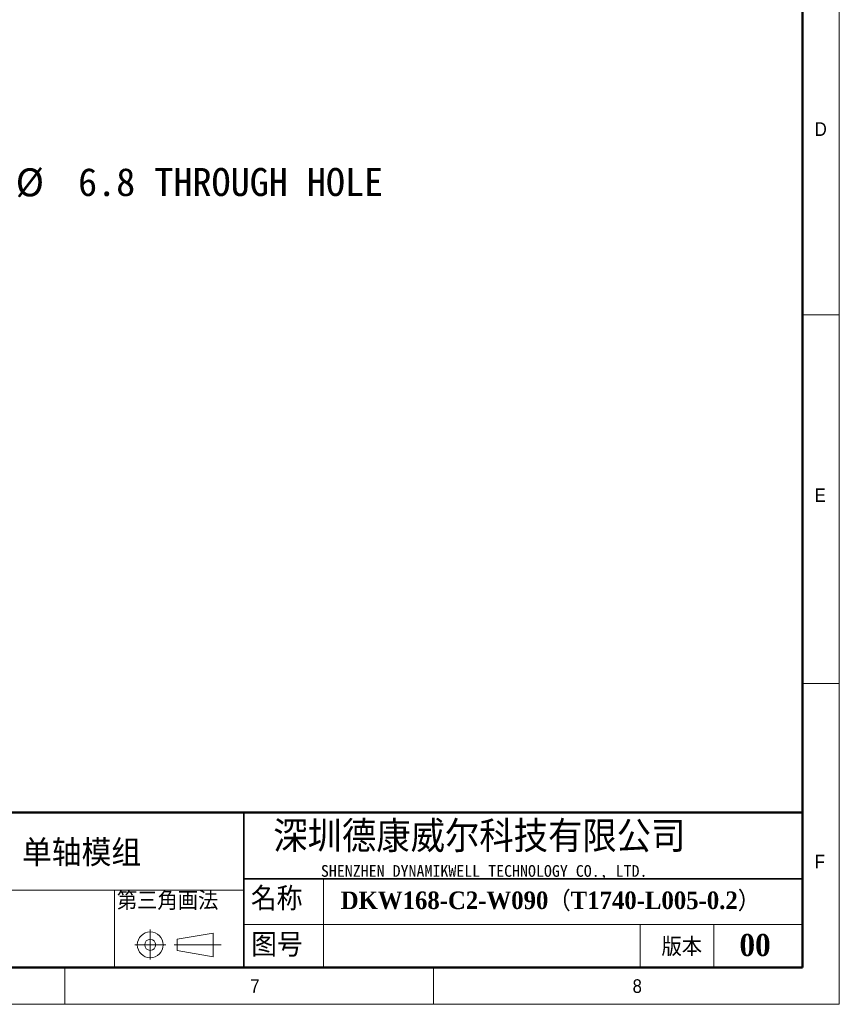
# Model space of a CAD drawing. Header units: millimetres. Extents: x 40 to 3320, y 40 to 2336.
# Tile 5 of 9: x 2431 to 3320, y 40 to 1108. Entities that reach past the tile are written whole.
import ezdxf

# ---------------------------------------------------------------- set-up
doc = ezdxf.new("R2010")
doc.units = ezdxf.units.MM
doc.header["$LTSCALE"] = 8
doc.layers.add('DIMNS', color=7, linetype='Continuous')
doc.styles.add('SLDTEXTSTYLE0', font='Gothic.ttf', dxfattribs={"width": 0.913})
doc.styles.add('SLDTEXTSTYLE1', font='timesbd.ttf', dxfattribs={"width": 0.933})
doc.styles.add('SLDTEXTSTYLE3', font='txt', dxfattribs={"bigfont": 'bigfont'})
doc.styles.add('SLDTEXTSTYLE4', font='txt', dxfattribs={"bigfont": 'bigfont'})
doc.styles.add('SLDTEXTSTYLE5', font='txt')
doc.styles.add('SLDTEXTSTYLE6', font='timesbd.ttf', dxfattribs={"width": 0.933, "bigfont": 'bigfont'})
doc.styles.add('SLDTEXTSTYLE7', font='txt')
doc.dimstyles.new('SLDDIMSTYLE7', dxfattribs={"dimtxt": 30.4, "dimasz": 16, "dimexe": 0, "dimexo": 0.0625, "dimgap": 7.6, "dimtad": 0, "dimtih": 1, "dimtoh": 1, "dimdec": 1, "dimrnd": 1e-09, "dimzin": 12, "dimdsep": 46, "dimtxsty": 'SLDTEXTSTYLE7', "dimsah": 1, "dimcen": 0, "dimadec": 0, "dimazin": 3, "dimtfac": 1, "dimtdec": 1, "dimtofl": 0, "dimtmove": 0, "dimatfit": 3, "dimfxl": 0, "dimfrac": 2, "dimtolj": 1, "dimtzin": 12, "dimarcsym": 0})

# ---------------------------------------------------------------- blocks, each defined once
blk = doc.blocks.new('_D_21')
at = {"layer": 'DIMNS'}
for p, q in [((2264.3, 843.4), (2315.6, 932.2)), ((2315.6, 932.2), (2347.6, 932.2))]:
    blk.add_line(p, q, dxfattribs=at)
blk.add_solid([(2264.3, 843.4), (2274.4, 856), (2270.2, 858.4)], dxfattribs=at)
at = {"layer": 'DIMNS', "char_height": 30.4, "attachment_point": 1, "style": 'SLDTEXTSTYLE7'}
for s, insert in [('34X ', (2347.6, 947.5)), ('%%c', (2426.7, 947.2)), (' 6.8 THROUGH HOLE', (2473.7, 947.5))]:
    blk.add_mtext(s, dxfattribs=dict(at, insert=insert))

msp = doc.modelspace()

# ---------------------------------------------------------------- linework, layer by layer
at = {"color": 7, "linetype": 'Continuous', "lineweight": 18}
for p, q in [((3320, 40), (3320, 2336)), ((3280, 2296), (3280, 80)), ((3280, 788), (3320, 788)), ((3280, 388), (3320, 388)), ((2760.74, 176), (2760.74, 80)), ((2201.48, 164), (2674.01, 164)), ((2533.82, 164), (2533.82, 80)), ((2572.64, 121.19), (2572.64, 88.5)), ((2674.01, 126.72), (3280, 126.72)), ((3104, 126.72), (3104, 80)), ((3184, 126.72), (3184, 80)), ((2601.91, 110.55), (2640.75, 117.27)), ((2601.91, 98.55), (2601.91, 110.55)), ((2640.75, 117.27), (2640.75, 91.68)), ((2556, 104.55), (2589.61, 104.55)), ((2598.44, 104.55), (2649.56, 104.55)), ((2601.91, 98.55), (2640.75, 91.68)), ((80, 80), (3280, 80)), ((984, 80), (3280, 80)), ((2480, 40), (2480, 80)), ((2880, 80), (2880, 40)), ((40, 40), (3320, 40))]:
    msp.add_line(p, q, dxfattribs=at)
at = {"color": 7, "linetype": 'Continuous', "lineweight": 50}
for p, q in [((3280, 2296), (3280, 80)), ((3280, 248), (1464, 248)), ((80, 80), (3280, 80))]:
    msp.add_line(p, q, dxfattribs=at)
at = {"color": 7, "linetype": 'Continuous', "lineweight": 35}
for p, q in [((2674.01, 248), (2674.01, 80)), ((2674.01, 176), (3280, 176))]:
    msp.add_line(p, q, dxfattribs=at)
at = {"color": 7, "linetype": 'Continuous', "lineweight": 18}
for radius in [14, 6]:
    msp.add_circle((2572.64, 104.55), radius, dxfattribs=at)

# ---------------------------------------------------------------- texts
at = {"color": 7, "linetype": 'Continuous', "lineweight": 0}
for s, insert, char_height, attachment_point, style in [('D', (3293.33, 997.17), 14.82, 1, 'SLDTEXTSTYLE0'), ('E', (3293.33, 599.91), 14.82, 1, 'SLDTEXTSTYLE0'), ('深圳德康威尔科技有限公司', (2706.04, 238.94), 33.8667, 1, 'SLDTEXTSTYLE4'), ('单轴模组', (2433.52, 217.91), 25.4, 1, 'SLDTEXTSTYLE6'), ('F', (3293.33, 202.23), 14.82, 1, 'SLDTEXTSTYLE0'), ('SHENZHEN DYNAMIKWELL TECHNOLOGY CO., LTD.', (2757.74, 191.06), 12.7, 1, 'SLDTEXTSTYLE5'), ('名称', (2681.79, 167.24), 25.4, 1, 'SLDTEXTSTYLE3'), ('DKW168-C2-W090（T1740-L005-0.2）', (2779.24, 162.39), 19.05, 1, 'SLDTEXTSTYLE6'), ('图号', (2682.13, 117.17), 25.4, 1, 'SLDTEXTSTYLE3'), ('版本', (3127.2, 112.36), 20, 1, 'SLDTEXTSTYLE3'), ('00', (3228.64, 116.35), 24, 2, 'SLDTEXTSTYLE1'), ('7', (2681.17, 67.17), 14.82, 1, 'SLDTEXTSTYLE0'), ('8', (3095.82, 67.17), 14.82, 1, 'SLDTEXTSTYLE0')]:
    msp.add_mtext(s, dxfattribs=dict(at, insert=insert, char_height=char_height, attachment_point=attachment_point, style=style))
at = {"layer": 'DIMNS', "color": 7, "insert": (2536.48, 162.43), "char_height": 20, "attachment_point": 1, "style": 'SLDTEXTSTYLE3'}
msp.add_mtext('第三角画法', dxfattribs=at)

# ---------------------------------------------------------------- dimensions: what is measured, and where the dimension line sits
at = {"layer": 'DIMNS'}
dim = msp.add_diameter_dim_2p(p1=(2260.9, 837.48), p2=(2264.3, 843.37), text='34X <> THROUGH HOLE\\P', dimstyle='SLDDIMSTYLE7', dxfattribs=at)
dim.commit()
dim.dimension.update_dxf_attribs({"geometry": '_D_21', "text_midpoint": (2598.43, 932.2), "dimtype": 163})

doc.saveas('drawing.dxf')
